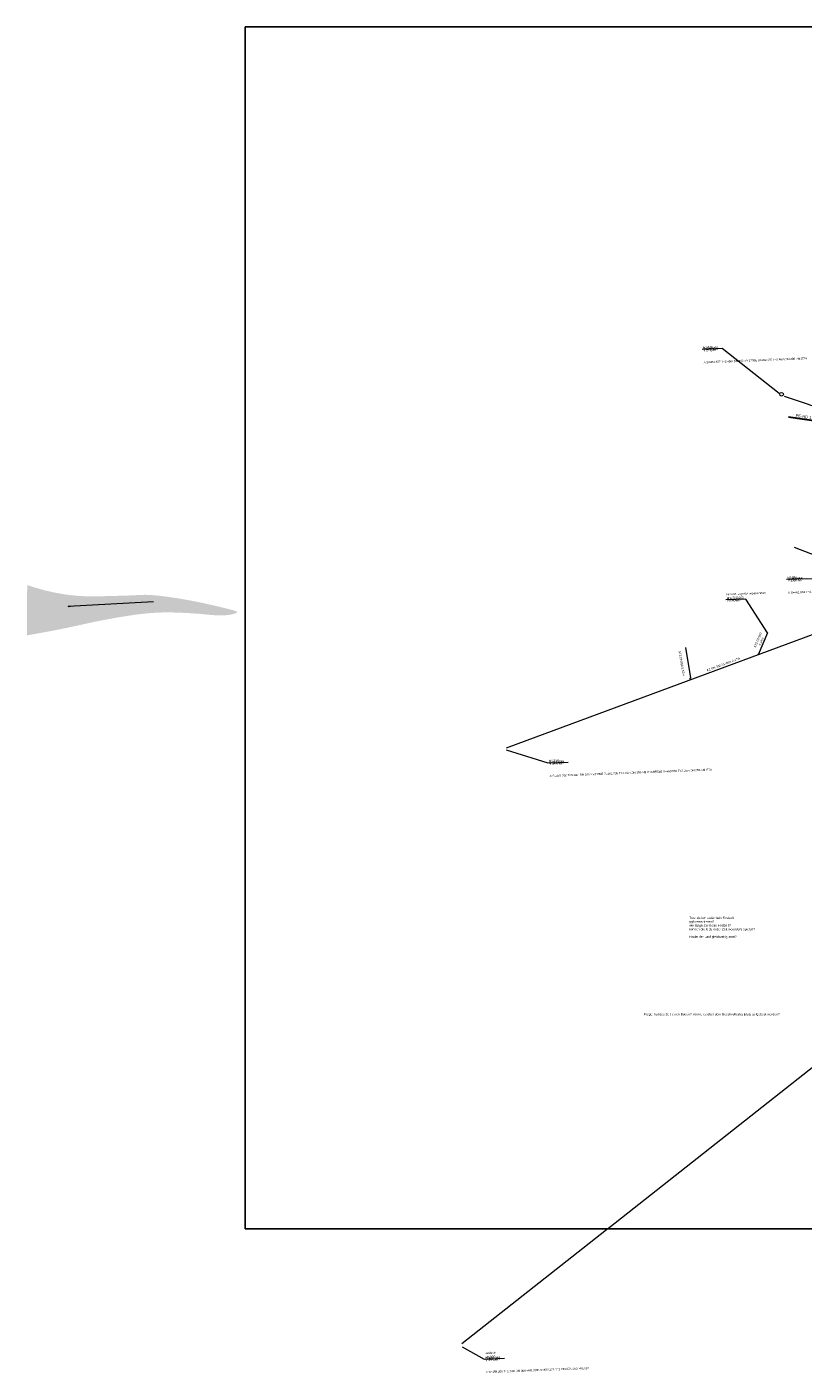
# Model space of a CAD drawing. Header units: metres. Extents: x 730549 to 731755, y 5527678 to 5528494.
# Tile 2 of 207: x 731356 to 731490, y 5527714 to 5527947. Entities that reach past the tile are written whole.
import ezdxf

# ---------------------------------------------------------------- set-up
doc = ezdxf.new("R2010")
doc.units = ezdxf.units.M
doc.header["$LTSCALE"] = 0.1
doc.header["$PDMODE"] = 1
doc.header["$PDSIZE"] = -2
for name, color, linetype in [('B_Festzelt', 7, 'Continuous'), ('Mulden mit Pfeilen', 7, 'Continuous'), ('Sparten Strom GEPLANT pdf', 7, 'Continuous'), ('Sparten_Kanal-aus dwg GRUPPE', 7, 'Continuous')]:
    doc.layers.add(name, color=color, linetype=linetype)
doc.styles.add('Arial', font='arial.ttf')
doc.styles.add('Futura Windows', font='txt')
picture_1 = doc.add_image_def('image1.png', size_in_pixel=(2382, 1684))

# ---------------------------------------------------------------- blocks, each defined once
blk = doc.blocks.new('PDF-Seite')
at = {"color": 255, "linetype": 'Continuous', "lineweight": 9, "transparency": 33554687}
blk.add_wipeout([(0, 103.92), (293.92, 103.92), (293.92, -103.92), (0, -103.92)], dxfattribs=at)
at = {"color": 16, "linetype": 'Continuous', "lineweight": 9, "transparency": 33554687, "flags": 128}
blk.add_lwpolyline([(0, 103.92), (293.92, 103.92), (293.92, -103.92), (0, -103.92)], close=True, dxfattribs=at)
at = {"transparency": 33554687}
image = blk.add_image(picture_1, insert=(0, -103.92), size_in_units=(293.92, 207.84), dxfattribs=at)
image.dxf.flags = 7
blk = doc.blocks.new('KA_STUTZR')
at = {"color": 7, "linetype": 'Continuous', "lineweight": 25, "transparency": 33554687}
for p in [(0, 0), (0.0005, 0)]:
    blk.add_line(p, (0, 0.0005), dxfattribs=at)
at = {"color": 7, "linetype": 'Continuous', "lineweight": 5, "transparency": 33554687}
blk.add_line((0, 0), (0.001, 0), dxfattribs=at)
at = {"color": 7, "linetype": 'Continuous', "transparency": 33554687}
blk.add_solid([(0, 0.0005), (0.0005, 0), (0, 0)], dxfattribs=at)
blk = doc.blocks.new('Ka_stxt_BG_H')
at = {"color": 206, "linetype": 'Continuous', "lineweight": 13, "true_color": 0x660066, "transparency": 33554687}
blk.add_point((0, 0), dxfattribs=at)
at = {"color": 0, "flags": 1}
for tag in ['NAME', 'Z_HIGH', 'Z_LOW', 'DZ', 'RES1', 'RES2', 'RES3', 'RES4', 'RES5', 'RES6', 'BEMERKUNG']:
    blk.add_attdef(tag, (0, 0), '', height=0.00018, dxfattribs=at)
blk = doc.blocks.new('khpfeil')
at = {"color": 7, "linetype": 'Continuous', "lineweight": 25, "transparency": 33554687}
blk.add_line((0, 0), (0, 0), dxfattribs=at)
blk.add_line((0, 0), (0, 0), dxfattribs=at)
blk.add_line((0, 0), (0, 0), dxfattribs=at)
blk.add_line((0, 0), (0, 0), dxfattribs=at)
blk = doc.blocks.new('Ka_stxt_BG_HA')
at = {"color": 206, "linetype": 'Continuous', "lineweight": 13, "true_color": 0x660066, "transparency": 33554687}
blk.add_point((0, 0), dxfattribs=at)
at = {"color": 0, "flags": 1}
for tag in ['NAME', 'Z_HIGH', 'Z_LOW', 'DZ', 'RES1', 'RES2', 'RES3', 'RES4', 'RES5', 'RES6', 'BEMERKUNG']:
    blk.add_attdef(tag, (0, 0), '', height=0.00018, dxfattribs=at)
blk = doc.blocks.new('Gruppe')
at = {"color": 211, "linetype": 'Continuous', "lineweight": 5, "true_color": 0xff7fff, "transparency": 33554687}
for p, q in [((-1053.19, -378.32, -30.72), (-1044.71, -381.14, -30.72)), ((-1025.76, -411.25, -33.36), (-1101.25, -439.17, -33.36)), ((-1056.04, -419.24, -33.32), (-1057.65, -423.04, -33.32)), ((-1035.99, -484.71, -33.42), (-1108.89, -542.21, -33.42))]:
    blk.add_line(p, q, dxfattribs=at)
at = {"color": 150, "linetype": 'Continuous', "lineweight": 30, "true_color": 0x007fff, "transparency": 33554687}
blk.add_line((-1044.47, -383.13, -493.19), (-1052.43, -381.95, -493.19), dxfattribs=at)
at = {"color": 161, "linetype": 'Continuous', "lineweight": 5, "true_color": 0x7f9fff, "transparency": 33554687}
blk.add_line((-1051.43, -404.43, -31.12), (-1036.11, -410.36, -31.12), dxfattribs=at)
at = {"color": 7, "linetype": 'Continuous', "lineweight": 9, "transparency": 33554687, "flags": 128}
for points in [[(-1054.05, -377.86), (-1063.88, -370.08), (-1067.38, -370.22)], [(-1036.13, -410.46), (-1049.28, -409.91), (-1052.78, -410.04)], [(-1056.04, -419.24), (-1059.8, -413.41), (-1063.29, -413.55)], [(-1101.24, -439.49), (-1094.01, -441.73), (-1090.51, -441.6)], [(-1108.85, -542.75), (-1105.03, -544.83), (-1101.53, -544.69)]]:
    blk.add_lwpolyline(points, dxfattribs=at)
at = {"color": 211, "linetype": 'Continuous', "lineweight": 5, "true_color": 0xff7fff, "transparency": 33554687, "flags": 128}
blk.add_lwpolyline([(-1070.23, -421.79), (-1069.39, -427.03), (-1069.53, -427.25)], dxfattribs=at)
at = {"color": 212, "linetype": 'Continuous', "lineweight": 9, "true_color": 0xcc00cc, "transparency": 33554687}
blk.add_circle((-1053.62, -377.98, -28.23), 0.312, dxfattribs=at)
at = {"color": 216, "true_color": 0x7f007f, "transparency": 33554687, "rotation": 2.251158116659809}
for name, p, xscale, yscale, zscale in [('Ka_stxt_BG_H', (-1068, -369.64, -493.19), 0.4, 0.4, 0.4), ('Ka_stxt_BG_HA', (-1063.88, -413.01, -493.19), 0.375, 0.375, 0.375), ('Ka_stxt_BG_H', (-1094.63, -441.16, -493.19), 0.4, 0.4, 0.4), ('Ka_stxt_BG_H', (-1105.66, -544.26, -493.19), 0.4, 0.4, 0.4)]:
    blk.add_blockref(name, p, dxfattribs=dict(at, xscale=xscale, yscale=yscale, zscale=zscale))
at = {"color": 176, "true_color": 0x00007f, "transparency": 33554687, "xscale": 0.4, "yscale": 0.4, "zscale": 0.4, "rotation": 2.251158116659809}
blk.add_blockref('Ka_stxt_BG_H', (-1053.4, -409.47, -493.19), dxfattribs=at)
at = {"color": 211, "true_color": 0xff7fff, "transparency": 33554687}
for p, xscale, yscale, zscale, rotation in [((-1056.84, -421.14, -493.19), 1.5, 1.5, 1.5, 157.0124194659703), ((-1069.79, -424.54, -493.19), 1.5, 1.5, 1.5, 189.1428736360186), ((-1063.5, -425.21, -493.19), 3.5, 3.5, 3.5, 110.2953957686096)]:
    blk.add_blockref('khpfeil', p, dxfattribs=dict(at, xscale=xscale, yscale=yscale, zscale=zscale, rotation=rotation))
at = {"color": 30, "true_color": 0xff7f00, "transparency": 33554687, "xscale": 0.5, "yscale": 0.5, "zscale": 0.5, "rotation": 110.2953957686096}
for p in [(-1057.71, -422.88, -493.19), (-1069.53, -427.25, -493.19)]:
    blk.add_blockref('KA_STUTZR', p, dxfattribs=at)
at = {"color": 7, "transparency": 33554687, "attachment_point": 1, "rotation": 2.2512, "line_spacing_factor": 0.25, "style": 'Arial'}
for s, insert, char_height in [('M1725\\PD 464.956\\PS 462.476\\PT 2.48 m', (-1067.21, -369.7, -28.3), 0.401), ('A S=462.467 T=2.49m DN 400->M1730E S=462.497 T=2.46m DN 400->M1724', (-1067.11, -372.29, -28.3), 0.3607), ('R1335\\PD 462.650\\PS 461.650\\PT 1.00 m', (-1052.6, -409.52, -30.59), 0.401), ('A S=461.639 T=1.01m DN 300->R1336E S=461.658 T=0.99m DN 300->R1330', (-1052.5, -412.12, -30.59), 0.3607), ('kein OP, Lage/SH angenommen', (-1063.16, -412.42, -493.19), 0.3381), ('M1770GA03\\PD \\PS 459.865\\PT 0.00 m', (-1063.13, -413.06, -493.19), 0.376), ('M1775\\PD 462.690\\PS 459.530\\PT 3.16 m', (-1093.84, -441.21, -30.5), 0.401), ('A S=459.528 T=3.16m DN 350->M1780E S=461.230 T=1.46m DN 150->M1775HR03E S=459.532 T=3.16m DN 350->M1770', (-1093.73, -443.81, -30.5), 0.36066), ('verdeckt', (-1104.89, -543.63, -31.18), 0.361), ('M1325\\PD 462.010\\PS 459.270\\PT 2.74 m', (-1104.86, -544.31, -31.18), 0.401), ('A S=459.266 T=2.74m DN 400->M1790E S=459.273 T=2.74m DN 400->M1320', (-1104.76, -546.91, -31.18), 0.3607)]:
    blk.add_mtext(s, dxfattribs=dict(at, insert=insert, char_height=char_height))
at = {"color": 5, "true_color": 0x0000ff, "transparency": 33554687, "insert": (-1051.15, -381.41, -493.19), "char_height": 0.5009, "attachment_point": 1, "rotation": 351.8613, "line_spacing_factor": 0.25, "style": 'Arial'}
blk.add_mtext('PE-HD 110x6,6', dxfattribs=at)
at = {"color": 216, "true_color": 0x7f007f, "transparency": 33554687, "char_height": 0.3757, "attachment_point": 8, "line_spacing_factor": 1.002187, "style": 'Arial'}
for s, insert, width, rotation in [('STZ DN150 4.14m', (-1056.98, -420.82, -493.19), 3.308, 67.0126), ('STZ DN150 5.57m', (-1071.08, -424.55, -33.39), 4.402, 279.4178), ('AZ DN 350 81.48m 0.37%', (-1063.63, -424.87, -33.51), 7.666, 20.2953)]:
    blk.add_mtext(s, dxfattribs=dict(at, insert=insert, width=width, rotation=rotation))
blk = doc.blocks.new('Gruppe-1')
at = {"color": 7, "transparency": 33554687}
blk.add_blockref('Gruppe', (0, 0), dxfattribs=at)

msp = doc.modelspace()

# ---------------------------------------------------------------- hatches: boundary and pattern name
at = {"layer": 'Mulden mit Pfeilen', "linetype": 'Continuous', "lineweight": 0, "true_color": 0x00aacc, "transparency": 33554483}
msp.add_hatch(color=142, dxfattribs=at).paths.add_polyline_path([(731355.73, 5527850.6), (731357.21, 5527850.12), (731358.69, 5527849.7), (731360.16, 5527849.36), (731361.63, 5527849.08), (731363.1, 5527848.87), (731364.57, 5527848.72), (731366.03, 5527848.65), (731367.49, 5527848.64), (731368.89, 5527848.67), (731370.17, 5527848.7), (731371.31, 5527848.73), (731372.33, 5527848.76), (731373.23, 5527848.79), (731374, 5527848.82), (731374.64, 5527848.85), (731375.16, 5527848.88), (731375.64, 5527848.9), (731376.18, 5527848.91), (731376.76, 5527848.89), (731377.39, 5527848.85), (731378.08, 5527848.79), (731378.81, 5527848.72), (731379.6, 5527848.62), (731380.44, 5527848.5), (731381.3, 5527848.38), (731382.15, 5527848.24), (731383, 5527848.09), (731383.84, 5527847.94), (731384.68, 5527847.78), (731385.51, 5527847.61), (731386.34, 5527847.44), (731387.16, 5527847.26), (731387.95, 5527847.08), (731388.66, 5527846.91), (731389.32, 5527846.75), (731389.9, 5527846.61), (731390.41, 5527846.48), (731390.86, 5527846.37), (731391.24, 5527846.27), (731391.56, 5527846.18), (731391.79, 5527846.1), (731391.95, 5527846.01), (731392.01, 5527845.93), (731392, 5527845.85), (731391.9, 5527845.77), (731391.72, 5527845.69), (731391.45, 5527845.61), (731391.1, 5527845.52), (731390.69, 5527845.45), (731390.24, 5527845.4), (731389.76, 5527845.37), (731389.25, 5527845.35), (731388.7, 5527845.36), (731388.12, 5527845.38), (731387.5, 5527845.42), (731386.85, 5527845.49), (731386.17, 5527845.55), (731385.48, 5527845.62), (731384.76, 5527845.67), (731384.02, 5527845.72), (731383.26, 5527845.77), (731382.47, 5527845.8), (731381.67, 5527845.83), (731380.85, 5527845.86), (731380.01, 5527845.87), (731379.14, 5527845.86), (731378.25, 5527845.82), (731377.33, 5527845.77), (731376.4, 5527845.69), (731375.43, 5527845.59), (731374.45, 5527845.47), (731373.44, 5527845.32), (731372.42, 5527845.16), (731371.4, 5527844.99), (731370.38, 5527844.81), (731369.35, 5527844.62), (731368.33, 5527844.43), (731367.31, 5527844.22), (731366.29, 5527844), (731365.26, 5527843.77), (731364.21, 5527843.54), (731363.13, 5527843.31), (731361.99, 5527843.07), (731360.82, 5527842.84), (731359.6, 5527842.6), (731358.34, 5527842.37), (731357.03, 5527842.13), (731355.68, 5527841.89)])
at = {"layer": 'Mulden mit Pfeilen', "linetype": 'Continuous', "lineweight": 0, "true_color": 0x02abea, "transparency": 33554687}
msp.add_hatch(color=140, dxfattribs=at).paths.add_polyline_path([(731363.13, 5527846.84), (731362.83, 5527846.9), (731363.12, 5527847)])

# ---------------------------------------------------------------- linework, layer by layer
at = {"layer": 'Mulden mit Pfeilen', "color": 140, "linetype": 'Continuous', "lineweight": 9, "true_color": 0x02abea, "transparency": 33554687}
msp.add_line((731377.55, 5527847.67), (731362.83, 5527846.9), dxfattribs=at)
at = {"layer": 'Mulden mit Pfeilen', "color": 140, "linetype": 'Continuous', "lineweight": 5, "transparency": 33554687, "flags": 128}
msp.add_lwpolyline([(731363.13, 5527846.84), (731362.83, 5527846.9), (731363.12, 5527847)], close=True, dxfattribs=at)

# ---------------------------------------------------------------- block references
at = {"layer": 'Sparten Strom GEPLANT pdf', "color": 16, "true_color": 0x800000, "transparency": 33554687}
msp.add_blockref('PDF-Seite', (731393.4, 5527843.2), dxfattribs=at)

# ---------------------------------------------------------------- next in the draw order: block references
at = {"layer": 'Sparten_Kanal-aus dwg GRUPPE', "color": 7, "transparency": 33554687}
msp.add_blockref('Gruppe-1', (732539.78, 5528261.58), dxfattribs=at)

# ---------------------------------------------------------------- next in the draw order: wipeouts: each hides what was drawn before it
at = {"color": 255, "linetype": 'Continuous', "lineweight": 9, "transparency": 33554687}
for points in [[(731470.18, 5527789.46), (731481.74, 5527789.46), (731481.74, 5527793.35), (731470.18, 5527793.35)], [(731462.35, 5527776.05), (731486.15, 5527776.05), (731486.15, 5527776.7), (731462.35, 5527776.7)]]:
    msp.add_wipeout(points, dxfattribs=at).dxf.layer = 'B_Festzelt'

# ---------------------------------------------------------------- next in the draw order: texts
at = {"layer": 'B_Festzelt', "color": 32, "true_color": 0xe25005, "transparency": 33554687, "char_height": 0.4035, "attachment_point": 1, "line_spacing_factor": 0.969122, "style": 'Futura Windows'}
for s, insert in [('Tore stehen außerhalb Festzelt\\Pggf demontieren?\\Pwie lange steht das Festzelt?\\Pkönnen die Kids in der Zeit woanders spielen?\\P\\PFindet der Lauf gleichzeitig statt?', (731470.18, 5527793.25)), ('Frage: hat das Zelt einen Boden? könnte es über dem Beachvolleyballplatz aufgebaut werden?', (731462.35, 5527776.59))]:
    msp.add_mtext(s, dxfattribs=dict(at, insert=insert))

doc.saveas('drawing.dxf')
